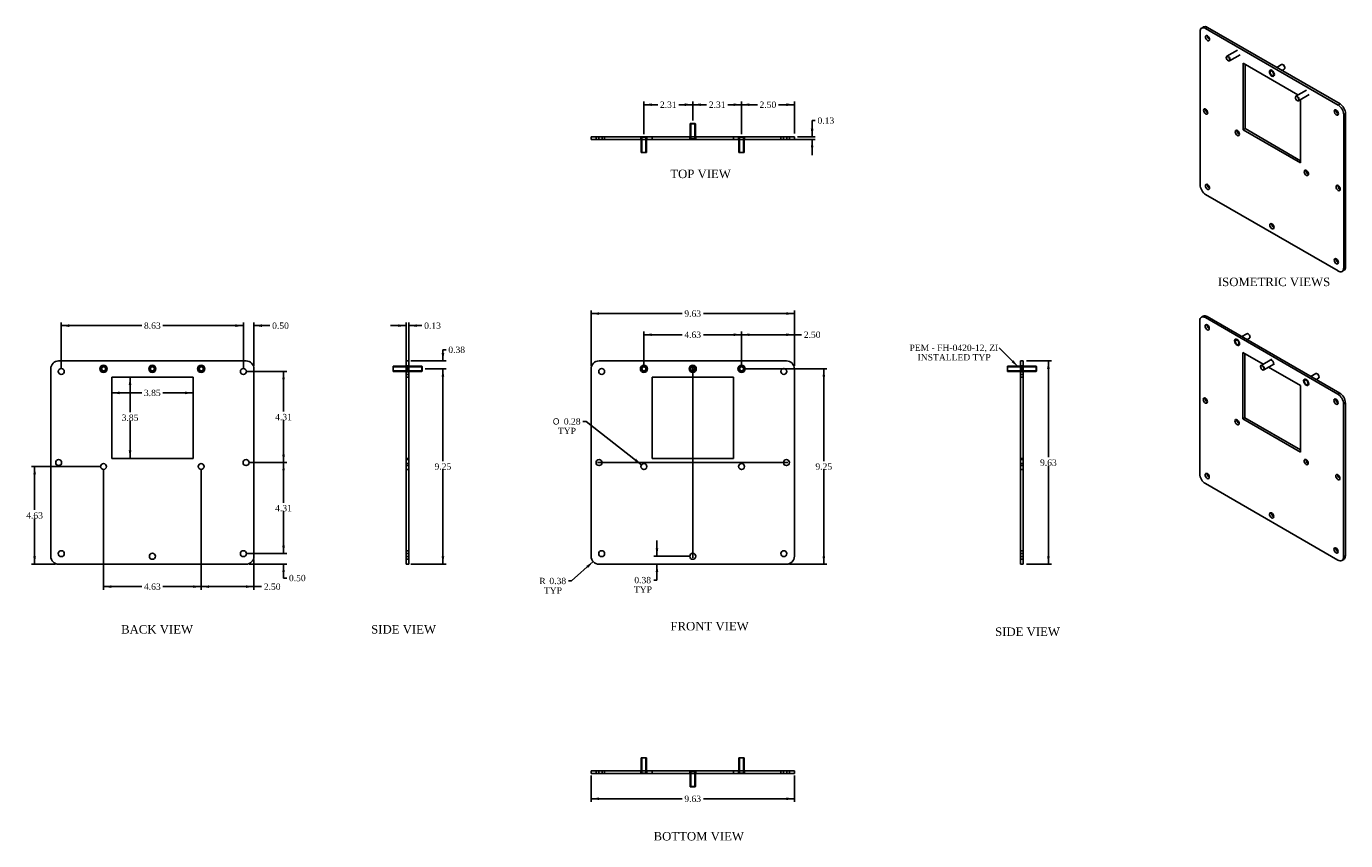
# Model space of a CAD drawing. Header units: inches. Extents: x 2.4 to 64.9, y 4.5 to 43.1.
import ezdxf
from ezdxf.enums import TextEntityAlignment as Align
from ezdxf.lldxf.tags import DXFTag

# ---------------------------------------------------------------- set-up
doc = ezdxf.new("R2010")
doc.units = ezdxf.units.IN
doc.header["$MEASUREMENT"] = 0
for name, color, linetype in [('COM52975', 7, 'CONTINUOUS'), ('DEFAULT', 7, 'CONTINUOUS'), ('STD26219', 7, 'CONTINUOUS')]:
    doc.layers.add(name, color=color, linetype=linetype)
doc.styles.add('SEACAD_SOLID_EDGE_ANSI1_SY', font='txt')
doc.styles.add('SEACAD_TIMES_NEW_ROMAN', font='times.ttf')
tags = doc.linetypes.add('CENTER2', pattern=[1.125, 0.75, -0.125, 0.125, -0.125]).pattern_tags.tags
tags[10:11] = [DXFTag(74, 4), DXFTag(75, 0), DXFTag(340, '0'), DXFTag(46, 0.0), DXFTag(50, 0.0), DXFTag(44, 0.0), DXFTag(45, 0.0)]
tags[8:9] = [DXFTag(74, 4), DXFTag(75, 0), DXFTag(340, '0'), DXFTag(46, 0.0), DXFTag(50, 0.0), DXFTag(44, 0.0), DXFTag(45, 0.0)]
tags[6:7] = [DXFTag(74, 4), DXFTag(75, 0), DXFTag(340, '0'), DXFTag(46, 0.0), DXFTag(50, 0.0), DXFTag(44, 0.0), DXFTag(45, 0.0)]
tags[4:5] = [DXFTag(74, 4), DXFTag(75, 0), DXFTag(340, '0'), DXFTag(46, 0.0), DXFTag(50, 0.0), DXFTag(44, 0.0), DXFTag(45, 0.0)]
tags = doc.linetypes.add('HIDDEN2', pattern=[0.1875, 0.125, -0.0625]).pattern_tags.tags
tags[6:7] = [DXFTag(74, 4), DXFTag(75, 0), DXFTag(340, '0'), DXFTag(46, 0.0), DXFTag(50, 0.0), DXFTag(44, 0.0), DXFTag(45, 0.0)]
tags[4:5] = [DXFTag(74, 4), DXFTag(75, 0), DXFTag(340, '0'), DXFTag(46, 0.0), DXFTag(50, 0.0), DXFTag(44, 0.0), DXFTag(45, 0.0)]

# ---------------------------------------------------------------- blocks, each defined once
blk = doc.blocks.new('SEANNOT_GROUP1')
at = {"layer": 'DEFAULT', "linetype": 'Continuous'}
blk.add_hatch(color=136, dxfattribs=at).paths.add_polyline_path([(49.047, 27.194), (49.357, 26.973), (49.136, 27.282)])
at = {"layer": 'DEFAULT', "color": 136, "linetype": 'Continuous'}
blk.add_lwpolyline([(48.453, 27.877), (49.357, 26.973)], dxfattribs=at)
at = {"layer": 'DEFAULT', "color": 136, "linetype": 'Continuous', "style": 'SEACAD_TIMES_NEW_ROMAN'}
for s, p in [('PEM - FH-0420-12, ZI', (44.211, 28.027)), ('INSTALLED TYP', (44.594, 27.577))]:
    blk.add_text(s, height=0.3, dxfattribs=at).set_placement(p, align=Align.TOP_LEFT)
blk = doc.blocks.new('SEANNOT_GROUP2')
at = {"layer": 'DEFAULT', "color": 136, "linetype": 'CENTER2'}
blk.add_line((33.944, 17.935), (33.943, 26.947), dxfattribs=at)
blk = doc.blocks.new('SEANNOT_GROUP3')
at = {"layer": 'DEFAULT', "color": 136, "linetype": 'CENTER2'}
blk.add_line((29.437, 22.441), (38.45, 22.441), dxfattribs=at)
blk = doc.blocks.new('GDIMGGROUP')
at = {"layer": 'DEFAULT', "linetype": 'Continuous'}
for points in [[(6.8, 25.678), (6.8, 25.803), (6.425, 25.74)], [(9.9, 25.678), (10.275, 25.74), (9.9, 25.803)]]:
    blk.add_hatch(color=136, dxfattribs=at).paths.add_polyline_path(points)
at = {"layer": 'DEFAULT', "color": 136, "linetype": 'Continuous'}
for p, q in [((7.847, 25.74), (6.425, 25.74)), ((10.275, 25.74), (8.853, 25.74))]:
    blk.add_line(p, q, dxfattribs=at)
at = {"layer": 'DEFAULT', "color": 136, "linetype": 'Continuous', "style": 'SEACAD_TIMES_NEW_ROMAN'}
blk.add_text('3.85', height=0.3, dxfattribs=at).set_placement((7.952, 25.89), align=Align.TOP_LEFT)
blk = doc.blocks.new('GDIMGGROUP1')
at = {"layer": 'DEFAULT', "linetype": 'Continuous'}
for points in [[(7.232, 26.116), (7.357, 26.116), (7.295, 26.491)], [(7.232, 23.016), (7.295, 22.641), (7.357, 23.016)]]:
    blk.add_hatch(color=136, dxfattribs=at).paths.add_polyline_path(points)
at = {"layer": 'DEFAULT', "color": 136, "linetype": 'Continuous'}
for p, q in [((7.295, 26.491), (7.295, 24.821)), ((7.295, 24.416), (7.295, 22.641))]:
    blk.add_line(p, q, dxfattribs=at)
at = {"layer": 'DEFAULT', "color": 136, "linetype": 'Continuous', "style": 'SEACAD_TIMES_NEW_ROMAN'}
blk.add_text('3.85', height=0.3, dxfattribs=at).set_placement((6.896, 24.716), align=Align.TOP_LEFT)
blk = doc.blocks.new('GDIMGGROUP2')
at = {"layer": 'DEFAULT', "linetype": 'Continuous'}
for points in [[(36.631, 28.557), (36.256, 28.494), (36.631, 28.432)], [(38.381, 28.557), (38.381, 28.432), (38.756, 28.494)]]:
    blk.add_hatch(color=136, dxfattribs=at).paths.add_polyline_path(points)
at = {"layer": 'DEFAULT', "color": 136, "linetype": 'Continuous'}
for p, q in [((36.256, 27.029), (36.256, 28.644)), ((38.947, 28.494), (36.256, 28.494)), ((38.756, 27.029), (38.756, 28.644)), ((38.947, 28.494), (39.097, 28.494))]:
    blk.add_line(p, q, dxfattribs=at)
at = {"layer": 'DEFAULT', "color": 136, "linetype": 'Continuous', "style": 'SEACAD_TIMES_NEW_ROMAN'}
blk.add_text('2.50', height=0.3, dxfattribs=at).set_placement((39.202, 28.644), align=Align.TOP_LEFT)
blk = doc.blocks.new('GDIMGGROUP3')
at = {"layer": 'DEFAULT', "linetype": 'Continuous'}
for points in [[(32.006, 28.557), (31.631, 28.494), (32.006, 28.432)], [(35.881, 28.557), (35.881, 28.432), (36.256, 28.494)]]:
    blk.add_hatch(color=136, dxfattribs=at).paths.add_polyline_path(points)
at = {"layer": 'DEFAULT', "color": 136, "linetype": 'Continuous'}
for p, q in [((31.631, 27.029), (31.631, 28.644)), ((33.44, 28.494), (31.631, 28.494)), ((36.256, 28.494), (34.447, 28.494)), ((36.256, 27.029), (36.256, 28.644))]:
    blk.add_line(p, q, dxfattribs=at)
at = {"layer": 'DEFAULT', "color": 136, "linetype": 'Continuous', "style": 'SEACAD_TIMES_NEW_ROMAN'}
blk.add_text('4.63', height=0.3, dxfattribs=at).set_placement((33.545, 28.644), align=Align.TOP_LEFT)
blk = doc.blocks.new('GDIMGGROUP4')
at = {"layer": 'DEFAULT', "linetype": 'Continuous'}
for points in [[(40.214, 26.504), (40.151, 26.879), (40.089, 26.504)], [(40.214, 18.004), (40.089, 18.004), (40.151, 17.629)]]:
    blk.add_hatch(color=136, dxfattribs=at).paths.add_polyline_path(points)
at = {"layer": 'DEFAULT', "color": 136, "linetype": 'Continuous'}
for p, q in [((36.406, 26.879), (40.301, 26.879)), ((40.151, 22.509), (40.151, 26.879)), ((40.151, 17.629), (40.151, 22.104)), ((38.531, 17.629), (40.301, 17.629))]:
    blk.add_line(p, q, dxfattribs=at)
at = {"layer": 'DEFAULT', "color": 136, "linetype": 'Continuous', "style": 'SEACAD_TIMES_NEW_ROMAN'}
blk.add_text('9.25', height=0.3, dxfattribs=at).set_placement((39.753, 22.404), align=Align.TOP_LEFT)
blk = doc.blocks.new('GDIMGGROUP5')
at = {"layer": 'DEFAULT', "linetype": 'Continuous'}
for points in [[(22.175, 27.629), (22.05, 27.629), (22.112, 27.254)], [(22.175, 26.504), (22.112, 26.879), (22.05, 26.504)]]:
    blk.add_hatch(color=136, dxfattribs=at).paths.add_polyline_path(points)
at = {"layer": 'DEFAULT', "color": 136, "linetype": 'Continuous'}
for p, q in [((22.112, 27.782), (22.262, 27.782)), ((22.112, 27.782), (22.112, 27.254)), ((20.588, 27.254), (22.262, 27.254)), ((21.275, 26.879), (22.262, 26.879)), ((22.112, 26.879), (22.112, 26.129))]:
    blk.add_line(p, q, dxfattribs=at)
at = {"layer": 'DEFAULT', "color": 136, "linetype": 'Continuous', "style": 'SEACAD_TIMES_NEW_ROMAN'}
blk.add_text('0.38', height=0.3, dxfattribs=at).set_placement((22.367, 27.932), align=Align.TOP_LEFT)
blk = doc.blocks.new('GDIMGGROUP6')
at = {"layer": 'DEFAULT', "linetype": 'Continuous'}
for points in [[(22.175, 26.504), (22.112, 26.879), (22.05, 26.504)], [(22.175, 18.004), (22.05, 18.004), (22.112, 17.629)]]:
    blk.add_hatch(color=136, dxfattribs=at).paths.add_polyline_path(points)
at = {"layer": 'DEFAULT', "color": 136, "linetype": 'Continuous'}
for p, q in [((21.275, 26.879), (22.262, 26.879)), ((22.112, 26.879), (22.112, 22.509)), ((22.112, 22.104), (22.112, 17.629)), ((20.588, 17.629), (22.262, 17.629))]:
    blk.add_line(p, q, dxfattribs=at)
at = {"layer": 'DEFAULT', "color": 136, "linetype": 'Continuous', "style": 'SEACAD_TIMES_NEW_ROMAN'}
blk.add_text('9.25', height=0.3, dxfattribs=at).set_placement((21.714, 22.404), align=Align.TOP_LEFT)
blk = doc.blocks.new('GDIMGGROUP7')
at = {"layer": 'DEFAULT', "linetype": 'Continuous'}
for points in [[(29.506, 29.558), (29.131, 29.496), (29.506, 29.433)], [(38.381, 29.558), (38.381, 29.433), (38.756, 29.496)]]:
    blk.add_hatch(color=136, dxfattribs=at).paths.add_polyline_path(points)
at = {"layer": 'DEFAULT', "color": 136, "linetype": 'Continuous'}
for p, q in [((29.131, 27.029), (29.131, 29.646)), ((33.44, 29.496), (29.131, 29.496)), ((38.756, 29.496), (34.447, 29.496)), ((38.756, 27.029), (38.756, 29.646))]:
    blk.add_line(p, q, dxfattribs=at)
at = {"layer": 'DEFAULT', "color": 136, "linetype": 'Continuous', "style": 'SEACAD_TIMES_NEW_ROMAN'}
blk.add_text('9.63', height=0.3, dxfattribs=at).set_placement((33.545, 29.646), align=Align.TOP_LEFT)
blk = doc.blocks.new('GDIMGGROUP8')
at = {"layer": 'DEFAULT', "linetype": 'Continuous'}
for points in [[(29.506, 6.462), (29.506, 6.587), (29.131, 6.524)], [(38.381, 6.462), (38.756, 6.524), (38.381, 6.587)]]:
    blk.add_hatch(color=136, dxfattribs=at).paths.add_polyline_path(points)
at = {"layer": 'DEFAULT', "color": 136, "linetype": 'Continuous'}
for p, q in [((29.131, 7.627), (29.131, 6.374)), ((38.756, 7.627), (38.756, 6.374)), ((29.131, 6.524), (33.44, 6.524)), ((34.447, 6.524), (38.756, 6.524))]:
    blk.add_line(p, q, dxfattribs=at)
at = {"layer": 'DEFAULT', "color": 136, "linetype": 'Continuous', "style": 'SEACAD_TIMES_NEW_ROMAN'}
blk.add_text('9.63', height=0.3, dxfattribs=at).set_placement((33.545, 6.674), align=Align.TOP_LEFT)
blk = doc.blocks.new('GDIMGGROUP9')
at = {"layer": 'DEFAULT', "linetype": 'Continuous'}
for points in [[(50.852, 26.879), (50.79, 27.254), (50.727, 26.879)], [(50.852, 18.004), (50.727, 18.004), (50.79, 17.629)]]:
    blk.add_hatch(color=136, dxfattribs=at).paths.add_polyline_path(points)
at = {"layer": 'DEFAULT', "color": 136, "linetype": 'Continuous'}
for p, q in [((49.747, 27.254), (50.94, 27.254)), ((50.79, 22.696), (50.79, 27.254)), ((50.79, 17.629), (50.79, 22.291)), ((49.747, 17.629), (50.94, 17.629))]:
    blk.add_line(p, q, dxfattribs=at)
at = {"layer": 'DEFAULT', "color": 136, "linetype": 'Continuous', "style": 'SEACAD_TIMES_NEW_ROMAN'}
blk.add_text('9.63', height=0.3, dxfattribs=at).set_placement((50.392, 22.591), align=Align.TOP_LEFT)
blk = doc.blocks.new('GDIMGGROUP10')
at = {"layer": 'DEFAULT', "linetype": 'Continuous'}
for points in [[(20, 28.987), (20, 28.862), (20.375, 28.924)], [(20.875, 28.987), (20.5, 28.924), (20.875, 28.862)]]:
    blk.add_hatch(color=136, dxfattribs=at).paths.add_polyline_path(points)
at = {"layer": 'DEFAULT', "color": 136, "linetype": 'Continuous'}
for p, q in [((20.375, 28.924), (19.625, 28.924)), ((20.375, 27.029), (20.375, 29.074)), ((20.5, 27.029), (20.5, 29.074)), ((20.969, 28.924), (20.5, 28.924)), ((20.969, 28.924), (21.119, 28.924))]:
    blk.add_line(p, q, dxfattribs=at)
at = {"layer": 'DEFAULT', "color": 136, "linetype": 'Continuous', "style": 'SEACAD_TIMES_NEW_ROMAN'}
blk.add_text('0.13', height=0.3, dxfattribs=at).set_placement((21.224, 29.074), align=Align.TOP_LEFT)
blk = doc.blocks.new('GDIMGGROUP11')
at = {"layer": 'DEFAULT', "linetype": 'Continuous'}
for points in [[(39.661, 38.243), (39.536, 38.243), (39.598, 37.868)], [(39.661, 37.368), (39.598, 37.743), (39.536, 37.368)]]:
    blk.add_hatch(color=136, dxfattribs=at).paths.add_polyline_path(points)
at = {"layer": 'DEFAULT', "color": 136, "linetype": 'Continuous'}
for p, q in [((39.598, 38.633), (39.748, 38.633)), ((39.598, 38.633), (39.598, 37.868)), ((38.547, 37.743), (39.748, 37.743)), ((38.906, 37.868), (39.748, 37.868)), ((39.598, 37.743), (39.598, 36.993))]:
    blk.add_line(p, q, dxfattribs=at)
at = {"layer": 'DEFAULT', "color": 136, "linetype": 'Continuous', "style": 'SEACAD_TIMES_NEW_ROMAN'}
blk.add_text('0.13', height=0.3, dxfattribs=at).set_placement((39.853, 38.783), align=Align.TOP_LEFT)
blk = doc.blocks.new('GDIMGGROUP12')
at = {"layer": 'DEFAULT', "linetype": 'Continuous'}
for points in [[(12.287, 28.987), (12.287, 28.862), (12.662, 28.924)], [(13.537, 28.987), (13.162, 28.924), (13.537, 28.862)]]:
    blk.add_hatch(color=136, dxfattribs=at).paths.add_polyline_path(points)
at = {"layer": 'DEFAULT', "color": 136, "linetype": 'Continuous'}
for p, q in [((12.662, 28.924), (11.912, 28.924)), ((12.662, 26.904), (12.662, 29.074)), ((13.162, 27.029), (13.162, 29.074)), ((13.768, 28.924), (13.162, 28.924)), ((13.768, 28.924), (13.918, 28.924))]:
    blk.add_line(p, q, dxfattribs=at)
at = {"layer": 'DEFAULT', "color": 136, "linetype": 'Continuous', "style": 'SEACAD_TIMES_NEW_ROMAN'}
blk.add_text('0.50', height=0.3, dxfattribs=at).set_placement((14.023, 29.074), align=Align.TOP_LEFT)
blk = doc.blocks.new('GDIMGGROUP13')
at = {"layer": 'DEFAULT', "linetype": 'Continuous'}
for points in [[(4.412, 28.987), (4.037, 28.924), (4.412, 28.862)], [(12.287, 28.987), (12.287, 28.862), (12.662, 28.924)]]:
    blk.add_hatch(color=136, dxfattribs=at).paths.add_polyline_path(points)
at = {"layer": 'DEFAULT', "color": 136, "linetype": 'Continuous'}
for p, q in [((4.037, 26.904), (4.037, 29.074)), ((7.847, 28.924), (4.037, 28.924)), ((12.662, 28.924), (8.853, 28.924)), ((12.662, 26.904), (12.662, 29.074))]:
    blk.add_line(p, q, dxfattribs=at)
at = {"layer": 'DEFAULT', "color": 136, "linetype": 'Continuous', "style": 'SEACAD_TIMES_NEW_ROMAN'}
blk.add_text('8.63', height=0.3, dxfattribs=at).set_placement((7.952, 29.074), align=Align.TOP_LEFT)
blk = doc.blocks.new('GDIMGGROUP14')
at = {"layer": 'DEFAULT', "linetype": 'Continuous'}
for points in [[(14.626, 18.504), (14.501, 18.504), (14.563, 18.129)], [(14.626, 17.254), (14.563, 17.629), (14.501, 17.254)]]:
    blk.add_hatch(color=136, dxfattribs=at).paths.add_polyline_path(points)
at = {"layer": 'DEFAULT', "color": 136, "linetype": 'Continuous'}
for p, q in [((14.563, 18.129), (14.563, 18.879)), ((12.812, 18.129), (14.713, 18.129)), ((12.937, 17.629), (14.713, 17.629)), ((14.563, 16.975), (14.563, 17.629)), ((14.563, 16.975), (14.713, 16.975))]:
    blk.add_line(p, q, dxfattribs=at)
at = {"layer": 'DEFAULT', "color": 136, "linetype": 'Continuous', "style": 'SEACAD_TIMES_NEW_ROMAN'}
blk.add_text('0.50', height=0.3, dxfattribs=at).set_placement((14.818, 17.125), align=Align.TOP_LEFT)
blk = doc.blocks.new('GDIMGGROUP15')
at = {"layer": 'DEFAULT', "linetype": 'Continuous'}
for points in [[(14.626, 22.066), (14.563, 22.441), (14.501, 22.066)], [(14.626, 18.504), (14.501, 18.504), (14.563, 18.129)]]:
    blk.add_hatch(color=136, dxfattribs=at).paths.add_polyline_path(points)
at = {"layer": 'DEFAULT', "color": 136, "linetype": 'Continuous'}
for p, q in [((12.937, 22.441), (14.713, 22.441)), ((14.563, 22.441), (14.563, 20.54)), ((14.563, 20.135), (14.563, 18.129)), ((12.812, 18.129), (14.713, 18.129))]:
    blk.add_line(p, q, dxfattribs=at)
at = {"layer": 'DEFAULT', "color": 136, "linetype": 'Continuous', "style": 'SEACAD_TIMES_NEW_ROMAN'}
blk.add_text('4.31', height=0.3, dxfattribs=at).set_placement((14.165, 20.435), align=Align.TOP_LEFT)
blk = doc.blocks.new('GDIMGGROUP16')
at = {"layer": 'DEFAULT', "linetype": 'Continuous'}
for points in [[(2.711, 21.879), (2.836, 21.879), (2.774, 22.254)], [(2.711, 18.004), (2.774, 17.629), (2.836, 18.004)]]:
    blk.add_hatch(color=136, dxfattribs=at).paths.add_polyline_path(points)
at = {"layer": 'DEFAULT', "color": 136, "linetype": 'Continuous'}
for p, q in [((5.887, 22.254), (2.624, 22.254)), ((2.774, 20.196), (2.774, 22.254)), ((2.774, 17.629), (2.774, 19.791)), ((3.762, 17.629), (2.624, 17.629))]:
    blk.add_line(p, q, dxfattribs=at)
at = {"layer": 'DEFAULT', "color": 136, "linetype": 'Continuous', "style": 'SEACAD_TIMES_NEW_ROMAN'}
blk.add_text('4.63', height=0.3, dxfattribs=at).set_placement((2.375, 20.091), align=Align.TOP_LEFT)
blk = doc.blocks.new('GDIMGGROUP17')
at = {"layer": 'DEFAULT', "linetype": 'Continuous'}
for points in [[(11.037, 16.506), (11.037, 16.631), (10.662, 16.568)], [(12.787, 16.506), (13.162, 16.568), (12.787, 16.631)]]:
    blk.add_hatch(color=136, dxfattribs=at).paths.add_polyline_path(points)
at = {"layer": 'DEFAULT', "color": 136, "linetype": 'Continuous'}
for p, q in [((10.662, 22.104), (10.662, 16.418)), ((13.162, 17.854), (13.162, 16.418)), ((13.373, 16.568), (10.662, 16.568)), ((13.373, 16.568), (13.523, 16.568))]:
    blk.add_line(p, q, dxfattribs=at)
at = {"layer": 'DEFAULT', "color": 136, "linetype": 'Continuous', "style": 'SEACAD_TIMES_NEW_ROMAN'}
blk.add_text('2.50', height=0.3, dxfattribs=at).set_placement((13.628, 16.718), align=Align.TOP_LEFT)
blk = doc.blocks.new('GDIMGGROUP18')
at = {"layer": 'DEFAULT', "linetype": 'Continuous'}
for points in [[(6.412, 16.506), (6.412, 16.631), (6.037, 16.568)], [(10.287, 16.506), (10.662, 16.568), (10.287, 16.631)]]:
    blk.add_hatch(color=136, dxfattribs=at).paths.add_polyline_path(points)
at = {"layer": 'DEFAULT', "color": 136, "linetype": 'Continuous'}
for p, q in [((6.037, 22.104), (6.037, 16.418)), ((10.662, 22.104), (10.662, 16.418)), ((7.847, 16.568), (6.037, 16.568)), ((10.662, 16.568), (8.853, 16.568))]:
    blk.add_line(p, q, dxfattribs=at)
at = {"layer": 'DEFAULT', "color": 136, "linetype": 'Continuous', "style": 'SEACAD_TIMES_NEW_ROMAN'}
blk.add_text('4.63', height=0.3, dxfattribs=at).set_placement((7.952, 16.718), align=Align.TOP_LEFT)
blk = doc.blocks.new('GDIMGGROUP19')
at = {"layer": 'DEFAULT', "linetype": 'Continuous'}
blk.add_hatch(color=136, dxfattribs=at).paths.add_polyline_path([(31.186, 22.521), (31.52, 22.34), (31.263, 22.62)])
at = {"layer": 'DEFAULT', "color": 136, "linetype": 'Continuous'}
for p, q in [((28.89, 24.39), (28.74, 24.39)), ((31.52, 22.34), (28.89, 24.39))]:
    blk.add_line(p, q, dxfattribs=at)
for s, style, p in [('O', 'SEACAD_SOLID_EDGE_ANSI1_SY', (27.317, 24.54)), ('0.28', 'SEACAD_TIMES_NEW_ROMAN', (27.839, 24.54)), ('TYP', 'SEACAD_TIMES_NEW_ROMAN', (27.557, 24.09))]:
    blk.add_text(s, height=0.3, dxfattribs=dict(at, style=style)).set_placement(p, align=Align.TOP_LEFT)
blk = doc.blocks.new('GDIMGGROUP20')
at = {"layer": 'DEFAULT', "linetype": 'Continuous'}
blk.add_hatch(color=136, dxfattribs=at).paths.add_polyline_path([(28.99, 17.456), (29.227, 17.753), (28.906, 17.549)])
at = {"layer": 'DEFAULT', "color": 136, "linetype": 'Continuous'}
for p, q in [((29.227, 17.753), (28.206, 16.836)), ((28.206, 16.836), (28.056, 16.836))]:
    blk.add_line(p, q, dxfattribs=at)
at = {"layer": 'DEFAULT', "color": 136, "linetype": 'Continuous', "style": 'SEACAD_TIMES_NEW_ROMAN'}
for s, p in [('R', (26.676, 16.986)), ('0.38', (27.154, 16.986)), ('TYP', (26.894, 16.536))]:
    blk.add_text(s, height=0.3, dxfattribs=at).set_placement(p, align=Align.TOP_LEFT)
blk = doc.blocks.new('GDIMGGROUP21')
at = {"layer": 'DEFAULT', "linetype": 'Continuous'}
for points in [[(14.626, 26.379), (14.563, 26.754), (14.501, 26.379)], [(14.626, 22.816), (14.501, 22.816), (14.563, 22.441)]]:
    blk.add_hatch(color=136, dxfattribs=at).paths.add_polyline_path(points)
at = {"layer": 'DEFAULT', "color": 136, "linetype": 'Continuous'}
for p, q in [((12.812, 26.754), (14.713, 26.754)), ((14.563, 24.852), (14.563, 26.754)), ((14.563, 22.441), (14.563, 24.447)), ((12.937, 22.441), (14.713, 22.441))]:
    blk.add_line(p, q, dxfattribs=at)
at = {"layer": 'DEFAULT', "color": 136, "linetype": 'Continuous', "style": 'SEACAD_TIMES_NEW_ROMAN'}
blk.add_text('4.31', height=0.3, dxfattribs=at).set_placement((14.165, 24.747), align=Align.TOP_LEFT)
blk = doc.blocks.new('GDIMGGROUP22')
at = {"layer": 'DEFAULT', "linetype": 'Continuous'}
for points in [[(36.631, 39.447), (36.256, 39.385), (36.631, 39.322)], [(38.381, 39.447), (38.381, 39.322), (38.756, 39.385)]]:
    blk.add_hatch(color=136, dxfattribs=at).paths.add_polyline_path(points)
at = {"layer": 'DEFAULT', "color": 136, "linetype": 'Continuous'}
for p, q in [((36.256, 37.993), (36.256, 39.535)), ((37.003, 39.385), (36.256, 39.385)), ((38.756, 39.385), (38.009, 39.385)), ((38.756, 38.018), (38.756, 39.535))]:
    blk.add_line(p, q, dxfattribs=at)
at = {"layer": 'DEFAULT', "color": 136, "linetype": 'Continuous', "style": 'SEACAD_TIMES_NEW_ROMAN'}
blk.add_text('2.50', height=0.3, dxfattribs=at).set_placement((37.108, 39.535), align=Align.TOP_LEFT)
blk = doc.blocks.new('GDIMGGROUP23')
at = {"layer": 'DEFAULT', "linetype": 'Continuous'}
for points in [[(34.318, 39.447), (33.943, 39.385), (34.318, 39.322)], [(35.881, 39.447), (35.881, 39.322), (36.256, 39.385)]]:
    blk.add_hatch(color=136, dxfattribs=at).paths.add_polyline_path(points)
at = {"layer": 'DEFAULT', "color": 136, "linetype": 'Continuous'}
for p, q in [((33.943, 38.643), (33.943, 39.535)), ((34.597, 39.385), (33.943, 39.385)), ((36.256, 39.385), (35.603, 39.385)), ((36.256, 37.993), (36.256, 39.535))]:
    blk.add_line(p, q, dxfattribs=at)
at = {"layer": 'DEFAULT', "color": 136, "linetype": 'Continuous', "style": 'SEACAD_TIMES_NEW_ROMAN'}
blk.add_text('2.31', height=0.3, dxfattribs=at).set_placement((34.702, 39.535), align=Align.TOP_LEFT)
blk = doc.blocks.new('GDIMGGROUP24')
at = {"layer": 'DEFAULT', "linetype": 'Continuous'}
for points in [[(32.006, 39.447), (31.631, 39.385), (32.006, 39.322)], [(33.568, 39.447), (33.568, 39.322), (33.943, 39.385)]]:
    blk.add_hatch(color=136, dxfattribs=at).paths.add_polyline_path(points)
at = {"layer": 'DEFAULT', "color": 136, "linetype": 'Continuous'}
for p, q in [((31.631, 37.993), (31.631, 39.535)), ((32.284, 39.385), (31.631, 39.385)), ((33.943, 39.385), (33.29, 39.385)), ((33.943, 38.643), (33.943, 39.535))]:
    blk.add_line(p, q, dxfattribs=at)
at = {"layer": 'DEFAULT', "color": 136, "linetype": 'Continuous', "style": 'SEACAD_TIMES_NEW_ROMAN'}
blk.add_text('2.31', height=0.3, dxfattribs=at).set_placement((32.389, 39.535), align=Align.TOP_LEFT)
blk = doc.blocks.new('GDIMGGROUP25')
at = {"layer": 'DEFAULT', "linetype": 'Continuous'}
for points in [[(32.187, 18.379), (32.25, 18.004), (32.312, 18.379)], [(32.187, 17.254), (32.312, 17.254), (32.25, 17.629)]]:
    blk.add_hatch(color=136, dxfattribs=at).paths.add_polyline_path(points)
at = {"layer": 'DEFAULT', "color": 136, "linetype": 'Continuous'}
for p, q in [((32.25, 18.754), (32.25, 18.004)), ((33.794, 18.004), (32.1, 18.004)), ((32.25, 17.629), (32.25, 16.879)), ((32.25, 16.879), (32.1, 16.879))]:
    blk.add_line(p, q, dxfattribs=at)
at = {"layer": 'DEFAULT', "color": 136, "linetype": 'Continuous', "style": 'SEACAD_TIMES_NEW_ROMAN'}
for s, p in [('0.38', (31.177, 17.029)), ('TYP', (31.156, 16.579))]:
    blk.add_text(s, height=0.3, dxfattribs=at).set_placement(p, align=Align.TOP_LEFT)

msp = doc.modelspace()

# ---------------------------------------------------------------- linework, layer by layer
at = {"layer": 'COM52975', "color": 7, "linetype": 'Continuous'}
for p, q in [((57.971, 42.84), (57.971, 35.594)), ((58.137, 43.063), (58.048, 43.012)), ((58.236, 42.993), (58.324, 43.044)), ((64.511, 39.37), (58.236, 42.993)), ((64.6, 39.421), (58.324, 43.044)), ((60.012, 41.345), (60.012, 38.201)), ((62.609, 39.845), (60.012, 41.345)), ((60.101, 41.294), (60.101, 38.252)), ((62.735, 36.629), (62.735, 39.629)), ((64.511, 39.37), (64.6, 39.421)), ((64.777, 38.911), (64.865, 38.962)), ((64.777, 31.664), (64.777, 38.911)), ((64.865, 31.715), (64.865, 38.962)), ((60.101, 38.252), (60.012, 38.201)), ((60.012, 38.201), (62.735, 36.629)), ((60.101, 38.252), (62.735, 36.731)), ((29.506, 37.868), (29.131, 37.868)), ((29.131, 37.743), (29.131, 37.868)), ((29.506, 37.743), (29.131, 37.743)), ((38.381, 37.868), (29.506, 37.868)), ((38.381, 37.743), (29.506, 37.743)), ((38.756, 37.868), (38.381, 37.868)), ((38.756, 37.743), (38.381, 37.743)), ((38.756, 37.743), (38.756, 37.868)), ((58.236, 35.135), (64.511, 31.511)), ((64.699, 31.493), (64.787, 31.544)), ((64.777, 31.664), (64.865, 31.715)), ((58.123, 29.374), (58.035, 29.323)), ((57.957, 21.905), (57.957, 29.151)), ((58.311, 29.355), (58.223, 29.304)), ((58.223, 29.304), (64.498, 25.681)), ((58.311, 29.355), (64.586, 25.732)), ((59.999, 27.655), (60.961, 27.1)), ((59.999, 24.512), (59.999, 27.655)), ((60.088, 24.563), (60.088, 27.604)), ((3.537, 18.004), (3.537, 26.879)), ((3.912, 27.254), (12.787, 27.254)), ((13.162, 26.879), (13.162, 18.004)), ((20.375, 27.254), (20.375, 26.879)), ((20.5, 27.254), (20.375, 27.254)), ((20.375, 26.879), (20.375, 18.004)), ((20.5, 27.254), (20.5, 26.879)), ((20.5, 26.879), (20.5, 18.004)), ((29.131, 26.879), (29.131, 18.004)), ((38.381, 27.254), (29.506, 27.254)), ((38.756, 18.004), (38.756, 26.879)), ((49.472, 26.879), (49.472, 27.254)), ((49.472, 27.254), (49.597, 27.254)), ((49.472, 18.004), (49.472, 26.879)), ((49.597, 26.879), (49.597, 27.254)), ((49.597, 18.004), (49.597, 26.879)), ((61.211, 26.956), (62.721, 26.084)), ((6.425, 26.491), (10.275, 26.491)), ((6.425, 22.641), (6.425, 26.491)), ((10.275, 26.491), (10.275, 22.641)), ((32.019, 26.491), (32.019, 22.641)), ((35.869, 26.491), (32.019, 26.491)), ((35.869, 22.641), (35.869, 26.491)), ((62.721, 26.084), (62.721, 22.94)), ((64.586, 25.732), (64.498, 25.681)), ((64.852, 25.273), (64.763, 25.222)), ((64.763, 25.222), (64.763, 17.975)), ((64.852, 25.273), (64.852, 18.026)), ((59.999, 24.512), (60.088, 24.563)), ((62.721, 22.94), (59.999, 24.512)), ((62.721, 23.042), (60.088, 24.563)), ((10.275, 22.641), (6.425, 22.641)), ((32.019, 22.641), (35.869, 22.641)), ((64.498, 17.822), (58.223, 21.445)), ((12.787, 17.629), (3.912, 17.629)), ((20.375, 18.004), (20.375, 17.629)), ((20.5, 17.629), (20.375, 17.629)), ((20.5, 18.004), (20.5, 17.629)), ((29.506, 17.629), (38.381, 17.629)), ((49.472, 17.629), (49.472, 18.004)), ((49.472, 17.629), (49.597, 17.629)), ((49.597, 17.629), (49.597, 18.004)), ((64.686, 17.804), (64.774, 17.855)), ((64.852, 18.026), (64.763, 17.975)), ((29.131, 7.84), (29.506, 7.84)), ((29.131, 7.84), (29.131, 7.715)), ((29.131, 7.715), (29.506, 7.715)), ((29.506, 7.84), (38.381, 7.84)), ((29.506, 7.715), (38.381, 7.715)), ((38.381, 7.84), (38.756, 7.84)), ((38.381, 7.715), (38.756, 7.715)), ((38.756, 7.84), (38.756, 7.715))]:
    msp.add_line(p, q, dxfattribs=at)
at = {"layer": 'COM52975', "color": 7, "linetype": 'HIDDEN2'}
for p, q in [((29.366, 37.868), (29.366, 37.743)), ((29.491, 37.868), (29.491, 37.743)), ((29.647, 37.743), (29.647, 37.868)), ((29.772, 37.743), (29.772, 37.868)), ((31.491, 37.868), (31.491, 37.743)), ((31.507, 37.868), (31.507, 37.743)), ((31.756, 37.743), (31.756, 37.868)), ((31.772, 37.743), (31.772, 37.868)), ((32.019, 37.868), (32.019, 37.743)), ((33.803, 37.868), (33.803, 37.743)), ((33.819, 37.868), (33.819, 37.743)), ((34.068, 37.743), (34.068, 37.868)), ((34.084, 37.743), (34.084, 37.868)), ((35.869, 37.868), (35.869, 37.743)), ((36.116, 37.868), (36.116, 37.743)), ((36.132, 37.868), (36.132, 37.743)), ((36.381, 37.743), (36.381, 37.868)), ((36.397, 37.743), (36.397, 37.868)), ((38.116, 37.868), (38.116, 37.743)), ((38.241, 37.868), (38.241, 37.743)), ((38.397, 37.743), (38.397, 37.868)), ((38.522, 37.743), (38.522, 37.868)), ((20.5, 27.003), (20.375, 27.003)), ((20.5, 26.894), (20.375, 26.894)), ((49.597, 27.003), (49.472, 27.003)), ((49.597, 26.894), (49.472, 26.894)), ((20.375, 26.754), (20.5, 26.754)), ((20.375, 26.613), (20.5, 26.613)), ((20.375, 26.491), (20.5, 26.491)), ((49.472, 26.754), (49.597, 26.754)), ((49.472, 26.613), (49.597, 26.613)), ((49.597, 26.491), (49.472, 26.491)), ((20.375, 22.641), (20.5, 22.641)), ((20.5, 22.582), (20.375, 22.582)), ((49.597, 22.641), (49.472, 22.641)), ((49.597, 22.582), (49.472, 22.582)), ((20.5, 22.394), (20.375, 22.394)), ((20.375, 22.301), (20.5, 22.301)), ((20.375, 22.113), (20.5, 22.113)), ((49.597, 22.394), (49.472, 22.394)), ((49.472, 22.301), (49.597, 22.301)), ((49.472, 22.113), (49.597, 22.113)), ((20.5, 18.269), (20.375, 18.269)), ((20.5, 18.144), (20.375, 18.144)), ((49.597, 18.269), (49.472, 18.269)), ((49.597, 18.144), (49.472, 18.144)), ((20.375, 17.988), (20.5, 17.988)), ((20.375, 17.863), (20.5, 17.863)), ((49.472, 17.988), (49.597, 17.988)), ((49.472, 17.863), (49.597, 17.863)), ((29.366, 7.84), (29.366, 7.715)), ((29.491, 7.84), (29.491, 7.715)), ((29.647, 7.715), (29.647, 7.84)), ((29.772, 7.715), (29.772, 7.84)), ((31.491, 7.84), (31.491, 7.715)), ((31.507, 7.84), (31.507, 7.715)), ((31.756, 7.715), (31.756, 7.84)), ((31.772, 7.715), (31.772, 7.84)), ((32.019, 7.715), (32.019, 7.84)), ((33.803, 7.84), (33.803, 7.715)), ((33.819, 7.84), (33.819, 7.715)), ((34.068, 7.715), (34.068, 7.84)), ((34.084, 7.715), (34.084, 7.84)), ((35.869, 7.715), (35.869, 7.84)), ((36.116, 7.84), (36.116, 7.715)), ((36.132, 7.84), (36.132, 7.715)), ((36.381, 7.715), (36.381, 7.84)), ((36.397, 7.715), (36.397, 7.84)), ((38.116, 7.84), (38.116, 7.715)), ((38.241, 7.84), (38.241, 7.715)), ((38.397, 7.715), (38.397, 7.84)), ((38.522, 7.715), (38.522, 7.84))]:
    msp.add_line(p, q, dxfattribs=at)
at = {"layer": 'COM52975', "color": 7, "linetype": 'Continuous'}
for centre, radius in [((4.037, 26.754), 0.141), ((6.037, 26.879), 0.124), ((10.662, 26.879), 0.124), ((12.662, 26.754), 0.141), ((29.631, 26.754), 0.141), ((33.943, 26.879), 0.124), ((38.256, 26.754), 0.141), ((3.912, 22.441), 0.141), ((12.787, 22.441), 0.141), ((29.506, 22.441), 0.141), ((38.381, 22.441), 0.141), ((6.037, 22.254), 0.141), ((10.662, 22.254), 0.141), ((31.631, 22.254), 0.141), ((36.256, 22.254), 0.141), ((4.037, 18.129), 0.141), ((8.35, 18.004), 0.141), ((12.662, 18.129), 0.141), ((29.631, 18.129), 0.141), ((33.944, 18.004), 0.141), ((38.256, 18.129), 0.141)]:
    msp.add_circle(centre, radius, dxfattribs=at)
at = {"layer": 'COM52975', "color": 7, "linetype": 'HIDDEN2'}
for centre in [(8.35, 26.879), (31.631, 26.879), (36.256, 26.879)]:
    msp.add_circle(centre, 0.124, dxfattribs=at)
at = {"layer": 'COM52975', "color": 7, "linetype": 'Continuous'}
for centre, start, end in [((3.912, 26.879), 90, 180), ((12.787, 26.879), 0, 90), ((29.506, 26.879), 90, 180), ((38.381, 26.879), 0, 90), ((3.912, 18.004), 180, 270), ((12.787, 18.004), 270, 0), ((29.506, 18.004), 180, 270), ((38.381, 18.004), 270, 0)]:
    msp.add_arc(centre, 0.375, start, end, dxfattribs=at)
for centre, major_axis, start_param, end_param in [((58.236, 42.687), (0.188, -0.325), 2.356194, 3.926991), ((58.324, 42.738), (0.188, -0.325), 2.356194, 3.141593), ((58.413, 42.585), (0.07, -0.122), 3.821986, 5.602792), ((64.511, 39.064), (0.188, -0.325), 0.785398, 2.356194), ((64.6, 39.115), (0.187, -0.325), 0.785398, 2.356194), ((58.324, 39.115), (0.07, -0.122), 3.821986, 5.602792), ((64.511, 39.064), (0.07, -0.122), 3.821986, 5.602792), ((59.827, 38.094), (0.07, -0.122), 3.821986, 5.602792), ((63.097, 36.206), (0.07, -0.122), 3.821986, 5.602792), ((58.236, 35.441), (-0.187, 0.325), 0.785398, 2.356194), ((58.413, 35.543), (0.07, -0.122), 3.821986, 5.602792), ((64.6, 35.492), (0.07, -0.122), 3.821986, 5.602792), ((61.462, 33.68), (0.07, -0.122), 3.821986, 5.602792), ((64.511, 32.022), (0.07, -0.122), 3.821986, 5.602792), ((64.511, 31.817), (-0.187, 0.325), 2.356194, 3.926991), ((64.6, 31.869), (-0.188, 0.325), 3.141593, 3.926991), ((58.311, 29.049), (0.188, -0.325), 2.356194, 3.141593), ((58.223, 28.998), (0.188, -0.325), 2.356194, 3.926991), ((58.399, 28.896), (0.07, -0.122), 3.821986, 5.602792), ((61.361, 27.186), (0.062, -0.108), 0, 2.356194), ((64.498, 25.375), (-0.188, 0.325), 3.926991, 5.497787), ((64.586, 25.426), (-0.187, 0.325), 3.926991, 5.497787), ((58.311, 25.426), (-0.07, 0.122), 0.680393, 2.4612), ((64.498, 25.375), (0.07, -0.122), 3.821986, 5.602792), ((59.814, 24.405), (-0.07, 0.122), 0.680393, 2.4612), ((63.084, 22.517), (-0.07, 0.122), 0.680393, 2.4612), ((58.223, 21.752), (0.188, -0.325), 3.926991, 5.497787), ((58.399, 21.854), (0.07, -0.122), 3.821986, 5.602792), ((64.586, 21.803), (-0.07, 0.122), 0.680393, 2.4612), ((61.449, 19.991), (-0.07, 0.122), 0.680393, 2.4612), ((64.498, 18.333), (0.07, -0.122), 3.821986, 5.602792), ((64.498, 18.128), (-0.188, 0.325), 2.356194, 3.926991), ((64.586, 18.179), (-0.188, 0.325), 3.141593, 3.926991)]:
    msp.add_ellipse(centre, major_axis=major_axis, ratio=0.57735, start_param=start_param, end_param=end_param, dxfattribs=at)
for centre, major_axis in [((58.324, 42.534), (0.07, -0.122)), ((61.373, 40.876), (-0.062, 0.108)), ((58.236, 39.064), (-0.07, 0.122)), ((64.423, 39.013), (0.07, -0.122)), ((59.738, 38.043), (-0.07, 0.122)), ((63.009, 36.155), (-0.07, 0.122)), ((58.324, 35.492), (0.07, -0.122)), ((64.511, 35.441), (-0.07, 0.122)), ((61.374, 33.629), (-0.07, 0.122)), ((64.423, 31.971), (0.07, -0.122)), ((58.311, 28.845), (0.07, -0.122)), ((59.725, 28.13), (0.062, -0.108)), ((62.996, 26.242), (0.062, -0.108)), ((58.223, 25.375), (0.07, -0.122)), ((64.41, 25.324), (0.07, -0.122)), ((59.725, 24.354), (0.07, -0.122)), ((62.996, 22.466), (0.07, -0.122)), ((58.311, 21.803), (0.07, -0.122)), ((64.498, 21.752), (0.07, -0.122)), ((61.36, 19.94), (0.07, -0.122)), ((64.41, 18.281), (0.07, -0.122))]:
    msp.add_ellipse(centre, major_axis=major_axis, ratio=0.57735, dxfattribs=at)
at = {"layer": 'STD26219', "color": 7, "linetype": 'Continuous'}
for p, q in [((59.747, 41.969), (59.241, 41.677)), ((59.215, 41.62), (59.215, 41.611)), ((59.296, 41.471), (59.304, 41.466)), ((59.366, 41.46), (59.872, 41.752)), ((61.834, 41.286), (61.602, 41.152)), ((61.904, 41.276), (61.897, 41.28)), ((61.852, 41.008), (61.959, 41.069)), ((61.985, 41.127), (61.985, 41.135)), ((63.017, 40.08), (62.511, 39.789)), ((62.486, 39.731), (62.486, 39.723)), ((62.567, 39.582), (62.574, 39.578)), ((62.636, 39.572), (63.142, 39.864)), ((33.828, 38.493), (33.818, 38.483)), ((33.818, 38.483), (34.068, 38.483)), ((33.818, 38.483), (33.818, 37.868)), ((34.058, 38.493), (33.828, 38.493)), ((34.068, 38.483), (34.058, 38.493)), ((34.068, 37.868), (34.068, 38.483)), ((31.506, 37.743), (31.506, 37.128)), ((31.756, 37.128), (31.756, 37.743)), ((36.131, 37.743), (36.131, 37.128)), ((36.381, 37.128), (36.381, 37.743)), ((31.756, 37.128), (31.506, 37.128)), ((31.506, 37.128), (31.516, 37.118)), ((31.516, 37.118), (31.746, 37.118)), ((31.746, 37.118), (31.756, 37.128)), ((36.381, 37.128), (36.131, 37.128)), ((36.131, 37.128), (36.141, 37.118)), ((36.141, 37.118), (36.371, 37.118)), ((36.371, 37.118), (36.381, 37.128)), ((60.186, 28.541), (59.954, 28.407)), ((60.204, 28.262), (60.311, 28.324)), ((60.255, 28.531), (60.248, 28.535)), ((60.337, 28.382), (60.337, 28.39)), ((19.76, 27.004), (19.75, 26.994)), ((19.75, 26.764), (19.75, 26.994)), ((19.76, 26.754), (19.76, 27.004)), ((20.375, 27.004), (19.76, 27.004)), ((21.115, 27.004), (20.5, 27.004)), ((21.115, 27.004), (21.115, 26.754)), ((21.125, 26.994), (21.115, 27.004)), ((21.125, 26.764), (21.125, 26.994)), ((48.857, 27.004), (48.847, 26.994)), ((48.847, 26.994), (48.847, 26.764)), ((48.857, 26.754), (48.857, 27.004)), ((49.472, 27.004), (48.857, 27.004)), ((50.212, 27.004), (49.597, 27.004)), ((50.212, 26.754), (50.212, 27.004)), ((50.222, 26.994), (50.212, 27.004)), ((50.222, 26.764), (50.222, 26.994)), ((60.837, 26.986), (60.837, 26.978)), ((61.369, 27.335), (60.863, 27.043)), ((60.988, 26.827), (61.494, 27.119)), ((19.75, 26.764), (19.76, 26.754)), ((19.76, 26.754), (20.375, 26.754)), ((20.5, 26.754), (21.115, 26.754)), ((21.115, 26.754), (21.125, 26.764)), ((48.847, 26.764), (48.857, 26.754)), ((48.857, 26.754), (49.472, 26.754)), ((49.597, 26.754), (50.212, 26.754)), ((50.212, 26.754), (50.222, 26.764)), ((60.919, 26.837), (60.926, 26.833)), ((63.456, 26.653), (63.224, 26.519)), ((63.474, 26.374), (63.581, 26.436)), ((63.526, 26.642), (63.519, 26.647)), ((63.607, 26.493), (63.607, 26.502)), ((31.516, 8.465), (31.506, 8.455)), ((31.756, 8.455), (31.506, 8.455)), ((31.506, 8.455), (31.506, 7.84)), ((31.516, 8.465), (31.746, 8.465)), ((31.756, 8.455), (31.746, 8.465)), ((31.756, 7.84), (31.756, 8.455)), ((36.141, 8.465), (36.131, 8.455)), ((36.381, 8.455), (36.131, 8.455)), ((36.131, 8.455), (36.131, 7.84)), ((36.141, 8.465), (36.371, 8.465)), ((36.381, 8.455), (36.371, 8.465)), ((36.381, 7.84), (36.381, 8.455)), ((33.818, 7.715), (33.818, 7.1)), ((34.068, 7.1), (34.068, 7.715)), ((33.818, 7.1), (34.068, 7.1)), ((33.818, 7.1), (33.828, 7.09)), ((34.058, 7.09), (33.828, 7.09)), ((34.058, 7.09), (34.068, 7.1))]:
    msp.add_line(p, q, dxfattribs=at)
at = {"layer": 'STD26219', "color": 7, "linetype": 'HIDDEN2'}
for p, q in [((33.849, 38.493), (33.849, 37.768)), ((34.038, 38.493), (34.038, 37.768)), ((31.463, 37.868), (31.463, 37.843)), ((31.8, 37.843), (31.463, 37.843)), ((31.506, 37.843), (31.506, 37.743)), ((31.537, 37.118), (31.537, 37.843)), ((31.725, 37.118), (31.725, 37.843)), ((31.756, 37.743), (31.756, 37.843)), ((31.8, 37.843), (31.8, 37.868)), ((33.775, 37.768), (34.112, 37.768)), ((33.775, 37.768), (33.775, 37.743)), ((33.818, 37.868), (33.818, 37.768)), ((34.068, 37.768), (34.068, 37.868)), ((34.112, 37.743), (34.112, 37.768)), ((36.088, 37.868), (36.088, 37.843)), ((36.425, 37.843), (36.088, 37.843)), ((36.131, 37.843), (36.131, 37.743)), ((36.162, 37.118), (36.162, 37.843)), ((36.35, 37.118), (36.35, 37.843)), ((36.381, 37.743), (36.381, 37.843)), ((36.425, 37.843), (36.425, 37.868)), ((19.75, 26.973), (20.4, 26.973)), ((20.4, 27.047), (20.375, 27.047)), ((20.4, 27.004), (20.375, 27.004)), ((20.4, 27.047), (20.4, 26.71)), ((20.5, 27.004), (20.4, 27.004)), ((21.125, 26.973), (20.4, 26.973)), ((20.475, 26.71), (20.475, 27.047)), ((20.5, 27.047), (20.475, 27.047)), ((48.847, 26.973), (49.572, 26.973)), ((49.497, 27.047), (49.472, 27.047)), ((49.572, 27.004), (49.472, 27.004)), ((49.497, 26.71), (49.497, 27.047)), ((49.572, 26.71), (49.572, 27.047)), ((49.597, 27.047), (49.572, 27.047)), ((49.597, 27.004), (49.572, 27.004)), ((50.222, 26.973), (49.572, 26.973)), ((19.75, 26.784), (20.4, 26.784)), ((20.375, 26.754), (20.4, 26.754)), ((20.375, 26.71), (20.4, 26.71)), ((21.125, 26.784), (20.4, 26.784)), ((20.4, 26.754), (20.5, 26.754)), ((20.475, 26.71), (20.5, 26.71)), ((48.847, 26.784), (49.572, 26.784)), ((49.472, 26.754), (49.572, 26.754)), ((49.472, 26.71), (49.497, 26.71)), ((50.222, 26.784), (49.572, 26.784)), ((49.572, 26.754), (49.597, 26.754)), ((49.572, 26.71), (49.597, 26.71)), ((31.537, 8.465), (31.537, 7.74)), ((31.725, 8.465), (31.725, 7.74)), ((36.162, 8.465), (36.162, 7.74)), ((36.35, 8.465), (36.35, 7.74)), ((31.8, 7.74), (31.463, 7.74)), ((31.463, 7.74), (31.463, 7.715)), ((31.506, 7.84), (31.506, 7.74)), ((31.756, 7.74), (31.756, 7.84)), ((31.8, 7.715), (31.8, 7.74)), ((33.775, 7.84), (33.775, 7.815)), ((33.775, 7.815), (34.112, 7.815)), ((33.818, 7.815), (33.818, 7.715)), ((33.849, 7.09), (33.849, 7.815)), ((34.038, 7.09), (34.038, 7.815)), ((34.068, 7.715), (34.068, 7.815)), ((34.112, 7.815), (34.112, 7.84)), ((36.425, 7.74), (36.088, 7.74)), ((36.088, 7.74), (36.088, 7.715)), ((36.131, 7.84), (36.131, 7.74)), ((36.381, 7.74), (36.381, 7.84)), ((36.425, 7.715), (36.425, 7.74))]:
    msp.add_line(p, q, dxfattribs=at)
at = {"layer": 'STD26219', "color": 7, "linetype": 'Continuous'}
for centre, radius in [((6.037, 26.879), 0.169), ((8.35, 26.879), 0.125), ((8.35, 26.879), 0.115), ((10.662, 26.879), 0.169), ((31.631, 26.879), 0.125), ((31.631, 26.879), 0.115), ((33.943, 26.879), 0.169), ((36.256, 26.879), 0.125), ((36.256, 26.879), 0.115)]:
    msp.add_circle(centre, radius, dxfattribs=at)
at = {"layer": 'STD26219', "color": 7, "linetype": 'HIDDEN2'}
for centre, radius in [((6.037, 26.879), 0.125), ((6.037, 26.879), 0.115), ((6.037, 26.879), 0.0944), ((8.35, 26.879), 0.169), ((8.35, 26.879), 0.0944), ((10.662, 26.879), 0.125), ((10.662, 26.879), 0.115), ((10.662, 26.879), 0.0944), ((31.631, 26.879), 0.169), ((31.631, 26.879), 0.0944), ((33.943, 26.879), 0.125), ((33.943, 26.879), 0.115), ((33.943, 26.879), 0.0944), ((36.256, 26.879), 0.169), ((36.256, 26.879), 0.0944)]:
    msp.add_circle(centre, radius, dxfattribs=at)
at = {"layer": 'STD26219', "color": 7, "linetype": 'Continuous'}
for centre, major_axis in [((59.296, 41.564), (-0.0575, 0.0996)), ((61.373, 40.876), (-0.084, 0.146)), ((62.567, 39.676), (-0.0575, 0.0996)), ((59.725, 28.13), (-0.084, 0.146)), ((60.919, 26.931), (-0.0575, 0.0996)), ((62.996, 26.242), (-0.084, 0.146))]:
    msp.add_ellipse(centre, major_axis=major_axis, ratio=0.57735, dxfattribs=at)
for centre, major_axis, start_param, end_param in [((59.304, 41.568), (0.062, -0.108), 0, 3.926991), ((59.304, 41.568), (0.062, -0.108), 5.497787, 6.283185), ((61.897, 41.178), (-0.062, 0.108), 3.141593, 6.283185), ((61.904, 41.182), (0.0575, -0.0996), 0.785398, 2.356194), ((62.574, 39.68), (0.063, -0.108), 0, 3.926991), ((62.574, 39.68), (0.063, -0.108), 5.497787, 6.283185), ((60.248, 28.433), (-0.062, 0.108), 3.141593, 6.283185), ((60.255, 28.437), (0.0575, -0.0996), 0.785398, 2.356194), ((60.926, 26.935), (0.063, -0.108), 0, 3.926991), ((60.926, 26.935), (0.063, -0.108), 5.497787, 6.283185), ((63.519, 26.544), (-0.062, 0.108), 3.141593, 6.283185), ((63.526, 26.549), (0.0575, -0.0996), 0.785398, 2.356194)]:
    msp.add_ellipse(centre, major_axis=major_axis, ratio=0.57735, start_param=start_param, end_param=end_param, dxfattribs=at)

# ---------------------------------------------------------------- block references
at = {"layer": 'DEFAULT'}
for name in ['GDIMGGROUP24', 'GDIMGGROUP23', 'GDIMGGROUP22', 'GDIMGGROUP11', 'GDIMGGROUP7', 'GDIMGGROUP13', 'GDIMGGROUP12', 'GDIMGGROUP10', 'GDIMGGROUP3', 'GDIMGGROUP2', 'GDIMGGROUP5', 'SEANNOT_GROUP1', 'GDIMGGROUP6', 'SEANNOT_GROUP2', 'GDIMGGROUP4', 'GDIMGGROUP9', 'GDIMGGROUP1', 'GDIMGGROUP21', 'GDIMGGROUP', 'GDIMGGROUP19', 'GDIMGGROUP16', 'GDIMGGROUP18', 'GDIMGGROUP17', 'GDIMGGROUP15', 'SEANNOT_GROUP3', 'GDIMGGROUP14', 'GDIMGGROUP25', 'GDIMGGROUP20', 'GDIMGGROUP8']:
    msp.add_blockref(name, (0, 0), dxfattribs=at)

# ---------------------------------------------------------------- texts
at = {"layer": 'DEFAULT', "color": 136, "linetype": 'Continuous', "style": 'SEACAD_TIMES_NEW_ROMAN'}
for s, p in [('TOP VIEW', (32.88, 36.31)), ('ISOMETRIC VIEWS', (58.816, 31.195)), ('BACK VIEW', (6.87, 14.746)), ('SIDE VIEW', (18.714, 14.746)), ('FRONT VIEW', (32.888, 14.897)), ('SIDE VIEW', (48.263, 14.633)), ('BOTTOM VIEW', (32.09, 4.951))]:
    msp.add_text(s, height=0.4, dxfattribs=at).set_placement(p, align=Align.TOP_LEFT)

doc.saveas('drawing.dxf')
